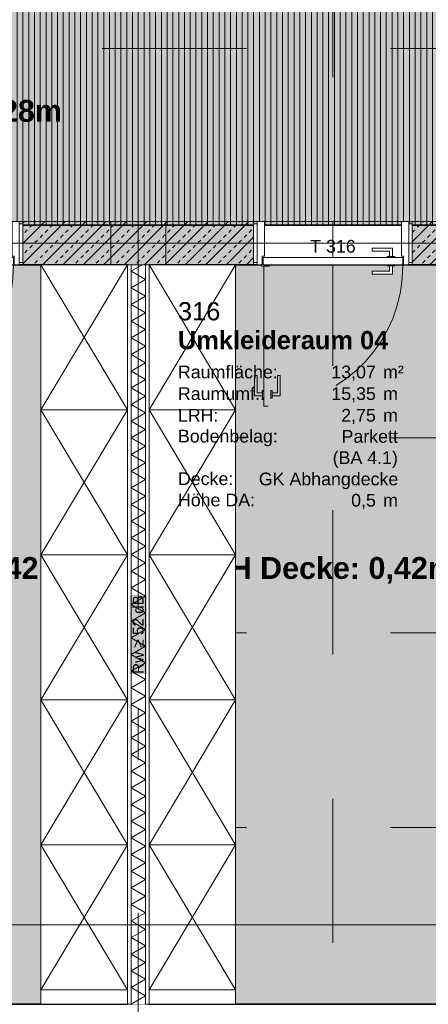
# Model space of a CAD drawing. Header units: metres. Extents: x -49 to 152, y -127 to 99.
# Tile 110 of 177: x -6.22 to -3.39, y -13.38 to -6.55. Entities that reach past the tile are written whole.
import ezdxf
from ezdxf.enums import TextEntityAlignment as Align

# ---------------------------------------------------------------- set-up
doc = ezdxf.new("R2010")
doc.units = ezdxf.units.M
for name, pattern in [('Achsen 01', [5.291531, 3.175, -1.058062, 0.352704, -0.705764]), ('gestrichelt - 01', [2, 1, -1]), ('ISO-07 Punktiert', [0.889, 0.127, -0.762]), ('Raster 01', [2, 1, -1]), ('VW-01 Strichlinie kurz', [2, 1, -1])]:
    doc.linetypes.add(name, pattern=pattern)
for name, color, linetype, lineweight, true_color in [('013_Beton und Stahlbetonarbeiten-000 Sichtbeton-341 tragende In', 5, 'Continuous', 5, 0x0000ff), ('021_DA-Kiesschüttung', 7, 'Continuous', 13, 0x777777), ('031_Metallbauarbeiten-350 Lamellendecke DS', 7, 'Continuous', 35, 0x666666), ('039_Trockenbauarbeiten-340 Dämmung', 7, 'Continuous', 9, 0xc0c0c0), ('039_Trockenbauarbeiten-350 Deckenspiegel', 7, 'Continuous', 35, 0x008011), ('AV1-Achsen', 1, 'Achsen 01', 18, 0xff0000), ('AV1-Einrichtung', 7, 'Continuous', 9, 0xa6a6a6), ('AV1-Raster', 7, 'Raster 01', 9, 0xa6a6a6), ('AV1-Stempel-Türnummern', 7, 'Continuous', 100, 0x02abea)]:
    doc.layers.add(name, color=color, linetype=linetype, lineweight=lineweight, true_color=true_color)
for name, color, linetype, lineweight in [('013_Beton und Stahlbetonarbeiten-000 Unterzüge', 7, 'ISO-07 Punktiert', 13), ('013_Beton und Stahlbetonarbeiten-340 Innenwände', 7, 'Continuous', 18), ('027_Tischlerarbeiten-340 Innentüren', 7, 'Continuous', 9), ('031_Metallbauarbeiten-340 Innentüren _ Elemente', 7, 'Continuous', 9), ('039_Trockenbauarbeiten-340 Gipskarton', 7, 'Continuous', 9), ('_1.35m (3D)', 7, 'Continuous', 9), ('_GRU (2D)', 7, 'Continuous', 9), ('_OG 3 (2D)', 7, 'Continuous', 9), ('_OG 3 - DS (2D)', 7, 'Continuous', 9), ('AV1-Akustikvorgaben-Trennwände', 7, 'Continuous', 5), ('AV1-Schnitt Achsen', 7, 'Achsen 01', 18), ('AV1-Stempel-Raumstempel', 7, 'Continuous', 9)]:
    doc.layers.add(name, color=color, linetype=linetype, lineweight=lineweight)
doc.styles.add('Arial', font='arial.ttf')
doc.styles.add('Arial (bold)', font='arialbd.ttf')
pattern_1 = [(45, (0, 0), (0.0707107, -0.0707107), [0.025, -0.025])]
pattern_2 = [(-135, (0.03106, -0.03313), (0.0707107, -0.0707107), [])]

# ---------------------------------------------------------------- blocks, each defined once
blk = doc.blocks.new('Group-4')
at = {"layer": 'AV1-Raster'}
for p, q in [((-5.4, -22.95), (-5.4, 1.35)), ((-4.05, -22.95), (-4.05, 1.35)), ((1.35, -6.75), (-40.5, -6.75)), ((1.35, -8.1), (-40.5, -8.1)), ((1.35, -9.45), (-40.5, -9.45)), ((1.35, -10.8), (-40.5, -10.8)), ((1.35, -12.15), (-40.5, -12.15))]:
    blk.add_line(p, q, dxfattribs=at)
blk = doc.blocks.new('1.35m (3D)')
at = {"layer": 'AV1-Raster', "color": 7}
blk.add_blockref('Group-4', (0, 0), dxfattribs=at)
blk = doc.blocks.new('OG 3 - DS (2D)')
at = {"layer": '031_Metallbauarbeiten-350 Lamellendecke DS', "linetype": 'Continuous', "lineweight": 0, "transparency": 33554508}
blk.add_hatch(color=254, dxfattribs=at).paths.add_polyline_path([(-4.175, -6.425), (-1.225, -6.425), (-1.225, -5.525), (-0.125, -5.525), (-0.125, -7.975), (-13.425, -7.975), (-13.425, -6.425), (-12.025, -6.425), (-12.025, -5.525), (-9.575, -5.525), (-9.575, -6.425), (-6.625, -6.425), (-6.625, -5.525), (-4.175, -5.525)])
at = {"layer": '031_Metallbauarbeiten-350 Lamellendecke DS', "linetype": 'Continuous', "lineweight": 9, "transparency": 33554508}
h = blk.add_hatch(dxfattribs=at)
h.set_pattern_fill('Lamellendecke', color=252, style=0, pattern_type=2)
h.set_pattern_definition([(90, (0, 0), (0.04, 0), [])])
h.paths.add_polyline_path([(-4.175, -6.425), (-1.225, -6.425), (-1.225, -5.525), (-0.125, -5.525), (-0.125, -7.975), (-13.425, -7.975), (-13.425, -6.425), (-12.025, -6.425), (-12.025, -5.525), (-9.575, -5.525), (-9.575, -6.425), (-6.625, -6.425), (-6.625, -5.525), (-4.175, -5.525)])
at = {"layer": '039_Trockenbauarbeiten-350 Deckenspiegel', "linetype": 'Continuous', "lineweight": 0, "transparency": 33554483}
for points in [[(-8.025, -8.25), (-5.475, -8.25), (-5.475, -13.375), (-8.025, -13.375)], [(-5.325, -8.25), (-2.775, -8.25), (-2.775, -13.375), (-5.325, -13.375)]]:
    blk.add_hatch(color=106, dxfattribs=at).paths.add_polyline_path(points)
at = {"layer": '031_Metallbauarbeiten-350 Lamellendecke DS', "flags": 128}
blk.add_lwpolyline([(-4.175, -6.425), (-1.225, -6.425), (-1.225, -5.525), (-0.125, -5.525), (-0.125, -7.975), (-13.425, -7.975), (-13.425, -6.425), (-12.025, -6.425), (-12.025, -5.525), (-9.575, -5.525), (-9.575, -6.425), (-6.625, -6.425), (-6.625, -5.525), (-4.175, -5.525)], close=True, dxfattribs=at)
at = {"layer": '039_Trockenbauarbeiten-350 Deckenspiegel', "flags": 128}
for points in [[(-8.025, -8.25), (-5.475, -8.25), (-5.475, -13.375), (-8.025, -13.375)], [(-5.325, -8.25), (-2.775, -8.25), (-2.775, -13.375), (-5.325, -13.375)]]:
    blk.add_lwpolyline(points, close=True, dxfattribs=at)
at = {"layer": '031_Metallbauarbeiten-350 Lamellendecke DS', "insert": (-6.775, -7.2), "char_height": 0.151309, "attachment_point": 5, "line_spacing_factor": 0.969122, "style": 'Arial (bold)'}
blk.add_mtext('LH Decke: 0,28m', dxfattribs=at)
at = {"layer": '039_Trockenbauarbeiten-350 Deckenspiegel', "char_height": 0.151309, "attachment_point": 5, "line_spacing_factor": 0.969122, "style": 'Arial (bold)'}
for insert in [(-6.75, -10.3682), (-4.05, -10.3682)]:
    blk.add_mtext('LH Decke: 0,42m', dxfattribs=dict(at, insert=insert))
blk = doc.blocks.new('Group-111')
at = {"color": 255, "transparency": 33554559}
blk.add_wipeout([(-5.325, -13.2745), (-5.325, -12.2696), (-4.725, -12.2696), (-4.725, -13.2745)], dxfattribs=at).dxf.layer = 'AV1-Einrichtung'
at = {"layer": 'AV1-Einrichtung'}
for p, q in [((-5.325, -12.2696), (-4.725, -13.2745)), ((-4.725, -12.2696), (-5.325, -13.2745))]:
    blk.add_line(p, q, dxfattribs=at)
at = {"layer": 'AV1-Einrichtung', "flags": 128}
blk.add_lwpolyline([(-5.325, -13.2745), (-5.325, -12.2696), (-4.725, -12.2696), (-4.725, -13.2745)], close=True, dxfattribs=at)
blk = doc.blocks.new('Group-112')
at = {"color": 255, "transparency": 33554559}
blk.add_wipeout([(-5.325, -12.2696), (-5.325, -11.2647), (-4.725, -11.2647), (-4.725, -12.2696)], dxfattribs=at).dxf.layer = 'AV1-Einrichtung'
at = {"layer": 'AV1-Einrichtung'}
for p, q in [((-5.325, -11.2647), (-4.725, -12.2696)), ((-4.725, -11.2647), (-5.325, -12.2696))]:
    blk.add_line(p, q, dxfattribs=at)
at = {"layer": 'AV1-Einrichtung', "flags": 128}
blk.add_lwpolyline([(-5.325, -12.2696), (-5.325, -11.2647), (-4.725, -11.2647), (-4.725, -12.2696)], close=True, dxfattribs=at)
blk = doc.blocks.new('Group-113')
at = {"color": 255, "transparency": 33554559}
blk.add_wipeout([(-5.325, -10.2598), (-5.325, -9.2549), (-4.725, -9.2549), (-4.725, -10.2598)], dxfattribs=at).dxf.layer = 'AV1-Einrichtung'
at = {"layer": 'AV1-Einrichtung'}
for p, q in [((-5.325, -9.2549), (-4.725, -10.2598)), ((-4.725, -9.2549), (-5.325, -10.2598))]:
    blk.add_line(p, q, dxfattribs=at)
at = {"layer": 'AV1-Einrichtung', "flags": 128}
blk.add_lwpolyline([(-5.325, -10.2598), (-5.325, -9.2549), (-4.725, -9.2549), (-4.725, -10.2598)], close=True, dxfattribs=at)
blk = doc.blocks.new('Group-114')
at = {"color": 255, "transparency": 33554559}
blk.add_wipeout([(-5.325, -9.2549), (-5.325, -8.25), (-4.725, -8.25), (-4.725, -9.2549)], dxfattribs=at).dxf.layer = 'AV1-Einrichtung'
at = {"layer": 'AV1-Einrichtung'}
for p, q in [((-5.325, -8.25), (-4.725, -9.2549)), ((-4.725, -8.25), (-5.325, -9.2549))]:
    blk.add_line(p, q, dxfattribs=at)
at = {"layer": 'AV1-Einrichtung', "flags": 128}
blk.add_lwpolyline([(-5.325, -9.2549), (-5.325, -8.25), (-4.725, -8.25), (-4.725, -9.2549)], close=True, dxfattribs=at)
blk = doc.blocks.new('Group-115')
at = {"color": 255, "transparency": 33554559}
blk.add_wipeout([(-6.075, -13.2745), (-6.075, -12.2696), (-5.475, -12.2696), (-5.475, -13.2745)], dxfattribs=at).dxf.layer = 'AV1-Einrichtung'
at = {"layer": 'AV1-Einrichtung'}
for p, q in [((-6.075, -12.2696), (-5.475, -13.2745)), ((-5.475, -12.2696), (-6.075, -13.2745))]:
    blk.add_line(p, q, dxfattribs=at)
at = {"layer": 'AV1-Einrichtung', "flags": 128}
blk.add_lwpolyline([(-6.075, -13.2745), (-6.075, -12.2696), (-5.475, -12.2696), (-5.475, -13.2745)], close=True, dxfattribs=at)
blk = doc.blocks.new('Group-116')
at = {"color": 255, "transparency": 33554559}
blk.add_wipeout([(-6.075, -12.2696), (-6.075, -11.2647), (-5.475, -11.2647), (-5.475, -12.2696)], dxfattribs=at).dxf.layer = 'AV1-Einrichtung'
at = {"layer": 'AV1-Einrichtung'}
for p, q in [((-6.075, -11.2647), (-5.475, -12.2696)), ((-5.475, -11.2647), (-6.075, -12.2696))]:
    blk.add_line(p, q, dxfattribs=at)
at = {"layer": 'AV1-Einrichtung', "flags": 128}
blk.add_lwpolyline([(-6.075, -12.2696), (-6.075, -11.2647), (-5.475, -11.2647), (-5.475, -12.2696)], close=True, dxfattribs=at)
blk = doc.blocks.new('Group-117')
at = {"color": 255, "transparency": 33554559}
blk.add_wipeout([(-6.075, -10.2598), (-6.075, -9.2549), (-5.475, -9.2549), (-5.475, -10.2598)], dxfattribs=at).dxf.layer = 'AV1-Einrichtung'
at = {"layer": 'AV1-Einrichtung'}
for p, q in [((-6.075, -9.2549), (-5.475, -10.2598)), ((-5.475, -9.2549), (-6.075, -10.2598))]:
    blk.add_line(p, q, dxfattribs=at)
at = {"layer": 'AV1-Einrichtung', "flags": 128}
blk.add_lwpolyline([(-6.075, -10.2598), (-6.075, -9.2549), (-5.475, -9.2549), (-5.475, -10.2598)], close=True, dxfattribs=at)
blk = doc.blocks.new('Group-118')
at = {"color": 255, "transparency": 33554559}
blk.add_wipeout([(-6.075, -9.2549), (-6.075, -8.25), (-5.475, -8.25), (-5.475, -9.2549)], dxfattribs=at).dxf.layer = 'AV1-Einrichtung'
at = {"layer": 'AV1-Einrichtung'}
for p, q in [((-6.075, -8.25), (-5.475, -9.2549)), ((-5.475, -8.25), (-6.075, -9.2549))]:
    blk.add_line(p, q, dxfattribs=at)
at = {"layer": 'AV1-Einrichtung', "flags": 128}
blk.add_lwpolyline([(-6.075, -9.2549), (-6.075, -8.25), (-5.475, -8.25), (-5.475, -9.2549)], close=True, dxfattribs=at)
blk = doc.blocks.new('Group-138')
at = {"color": 255, "transparency": 33554559}
blk.add_wipeout([(-5.325, -11.2647), (-5.325, -10.2598), (-4.725, -10.2598), (-4.725, -11.2647)], dxfattribs=at).dxf.layer = 'AV1-Einrichtung'
at = {"layer": 'AV1-Einrichtung'}
for p, q in [((-5.325, -10.2598), (-4.725, -11.2647)), ((-4.725, -10.2598), (-5.325, -11.2647))]:
    blk.add_line(p, q, dxfattribs=at)
at = {"layer": 'AV1-Einrichtung', "flags": 128}
blk.add_lwpolyline([(-5.325, -11.2647), (-5.325, -10.2598), (-4.725, -10.2598), (-4.725, -11.2647)], close=True, dxfattribs=at)
blk = doc.blocks.new('Group-139')
at = {"color": 255, "transparency": 33554559}
blk.add_wipeout([(-6.075, -11.2647), (-6.075, -10.2598), (-5.475, -10.2598), (-5.475, -11.2647)], dxfattribs=at).dxf.layer = 'AV1-Einrichtung'
at = {"layer": 'AV1-Einrichtung'}
for p, q in [((-6.075, -10.2598), (-5.475, -11.2647)), ((-5.475, -10.2598), (-6.075, -11.2647))]:
    blk.add_line(p, q, dxfattribs=at)
at = {"layer": 'AV1-Einrichtung', "flags": 128}
blk.add_lwpolyline([(-6.075, -11.2647), (-6.075, -10.2598), (-5.475, -10.2598), (-5.475, -11.2647)], close=True, dxfattribs=at)
blk = doc.blocks.new('Group-141')
at = {"layer": 'AV1-Einrichtung', "color": 7}
for name in ['Group-117', 'Group-113']:
    blk.add_blockref(name, (0, 0), dxfattribs=at)
at = {"color": 255, "transparency": 33554559}
for points in [[(-6.075, -13.375), (-6.075, -13.2745), (-5.475, -13.2745), (-5.475, -13.375)], [(-5.325, -13.375), (-5.325, -13.2745), (-4.725, -13.2745), (-4.725, -13.375)]]:
    blk.add_wipeout(points, dxfattribs=at).dxf.layer = 'AV1-Einrichtung'
at = {"layer": 'AV1-Einrichtung', "flags": 128}
for points in [[(-6.075, -13.375), (-6.075, -13.2745), (-5.475, -13.2745), (-5.475, -13.375)], [(-5.325, -13.375), (-5.325, -13.2745), (-4.725, -13.2745), (-4.725, -13.375)]]:
    blk.add_lwpolyline(points, close=True, dxfattribs=at)
at = {"layer": 'AV1-Einrichtung', "color": 7}
for name in ['Group-118', 'Group-114']:
    blk.add_blockref(name, (0, 0), dxfattribs=at)
for name in ['Group-115', 'Group-111']:
    blk.add_blockref(name, (0, 0), dxfattribs=at)
for name in ['Group-116', 'Group-112']:
    blk.add_blockref(name, (0, 0), dxfattribs=at)
for name in ['Group-139', 'Group-138']:
    blk.add_blockref(name, (0, 0), dxfattribs=at)
blk = doc.blocks.new('Group-146')
at = {"layer": '021_DA-Kiesschüttung', "color": 7}
blk.add_blockref('Group-141', (0, 0), dxfattribs=at)
blk = doc.blocks.new('Group-243')
at = {"color": 255, "linetype": 'Continuous', "lineweight": 5}
blk.add_wipeout([(-13.375, 5.35), (-8.25, 5.35), (-8.25, 5.45), (-13.375, 5.45)], dxfattribs=at).dxf.layer = '039_Trockenbauarbeiten-340 Dämmung'
blk = doc.blocks.new('Group-244')
at = {"layer": '039_Trockenbauarbeiten-340 Dämmung', "transparency": 33554687, "flags": 128}
blk.add_lwpolyline([(-13.375, 5.45), (-13.3173, 5.35), (-13.2595, 5.45), (-13.2018, 5.35), (-13.1441, 5.45), (-13.0863, 5.35), (-13.0286, 5.45), (-12.9709, 5.35), (-12.9131, 5.45), (-12.8554, 5.35), (-12.7976, 5.45), (-12.7399, 5.35), (-12.6822, 5.45), (-12.6244, 5.35), (-12.5667, 5.45), (-12.509, 5.35), (-12.4512, 5.45), (-12.3935, 5.35), (-12.3358, 5.45), (-12.278, 5.35), (-12.2203, 5.45), (-12.1626, 5.35), (-12.1048, 5.45), (-12.0471, 5.35), (-11.9894, 5.45), (-11.9316, 5.35), (-11.8739, 5.45), (-11.8162, 5.35), (-11.7584, 5.45), (-11.7007, 5.35), (-11.6429, 5.45), (-11.5852, 5.35), (-11.5275, 5.45), (-11.4697, 5.35), (-11.412, 5.45), (-11.3543, 5.35), (-11.2965, 5.45), (-11.2388, 5.35), (-11.1811, 5.45), (-11.1233, 5.35), (-11.0656, 5.45), (-11.0079, 5.35), (-10.9501, 5.45), (-10.8924, 5.35), (-10.8347, 5.45), (-10.7769, 5.35), (-10.7192, 5.45), (-10.6615, 5.35), (-10.6037, 5.45), (-10.546, 5.35), (-10.4882, 5.45), (-10.4305, 5.35), (-10.3728, 5.45), (-10.315, 5.35), (-10.2573, 5.45), (-10.1996, 5.35), (-10.1418, 5.45), (-10.0841, 5.35), (-10.0264, 5.45), (-9.9686, 5.35), (-9.9109, 5.45), (-9.8532, 5.35), (-9.7954, 5.45), (-9.7377, 5.35), (-9.68, 5.45), (-9.6222, 5.35), (-9.5645, 5.45), (-9.5068, 5.35), (-9.449, 5.45), (-9.3913, 5.35), (-9.3335, 5.45), (-9.2758, 5.35), (-9.2181, 5.45), (-9.1603, 5.35), (-9.1026, 5.45), (-9.0449, 5.35), (-8.9871, 5.45), (-8.9294, 5.35), (-8.8717, 5.45), (-8.8139, 5.35), (-8.7562, 5.45), (-8.6985, 5.35), (-8.6407, 5.45), (-8.583, 5.35), (-8.5253, 5.45), (-8.4675, 5.35), (-8.4098, 5.45), (-8.3521, 5.35), (-8.2943, 5.45), (-8.25, 5.3732)], dxfattribs=at)
blk = doc.blocks.new('Group-245')
at = {"layer": '039_Trockenbauarbeiten-340 Dämmung'}
blk.add_blockref('Group-243', (0, 0), dxfattribs=at)
at = {"layer": '039_Trockenbauarbeiten-340 Dämmung', "transparency": 33554687}
blk.add_blockref('Group-244', (0, 0), dxfattribs=at)
blk = doc.blocks.new('Parametric Object-28')
at = {"layer": '039_Trockenbauarbeiten-340 Dämmung', "color": 7, "transparency": 33554687}
blk.add_blockref('Group-245', (0, 0), dxfattribs=at)
at = {"layer": '039_Trockenbauarbeiten-340 Dämmung', "color": 0, "flags": 1}
for tag in ['IFC_UUID', 'instanceID', 'prm0_name', 'prm0_type', 'prm0_value', 'prm1_name', 'prm1_type', 'prm1_value', 'prm2_name', 'prm2_type', 'prm2_value', 'prm3_name', 'prm3_type', 'prm3_value', 'prm4_name', 'prm4_type', 'prm4_value', 'prm5_name', 'prm5_type', 'prm5_value', 'prm6_name', 'prm6_type', 'prm6_value']:
    blk.add_attdef(tag, (-5.45, -13.375), '', height=0.00018, dxfattribs=at)
blk = doc.blocks.new('COE - Innentür 1.10 _ 0.30')
at = {"layer": '027_Tischlerarbeiten-340 Innentüren', "color": 253, "linetype": 'gestrichelt - 01', "lineweight": 9, "transparency": 33554687, "flags": 128}
for points in [[(1.0575, 1.0375), (1.0375, 1.0375), (1.0375, 1.075), (0.9175, 1.075), (0.9175, 1.095), (1.0575, 1.095)], [(0.16, 1.03), (1.13, 1.03), (1.13, 0.98), (0.16, 0.98)], [(1.02, 1.0375), (1.075, 1.0375), (1.075, 1.03), (1.02, 1.03)], [(1.0575, 0.9725), (1.0375, 0.9725), (1.0375, 0.935), (0.9175, 0.935), (0.9175, 0.915), (1.0575, 0.915)], [(1.02, 0.98), (1.075, 0.98), (1.075, 0.9725), (1.02, 0.9725)]]:
    blk.add_lwpolyline(points, close=True, dxfattribs=at)
at = {"layer": '027_Tischlerarbeiten-340 Innentüren', "color": 253, "linetype": 'gestrichelt - 01', "lineweight": 9, "transparency": 33554687}
blk.add_arc((0.1575, 1.0375), 0.9725, 269.55814, 356.61627, dxfattribs=at)
at = {"color": 255}
for points in [[(-0.135, 1.1), (0.135, 1.1), (0.135, 1.075), (-0.135, 1.075)], [(-0.135, 0.025), (0.135, 0.025), (0.135, 0), (-0.135, 0)]]:
    blk.add_wipeout(points, dxfattribs=at).dxf.layer = '027_Tischlerarbeiten-340 Innentüren'
at = {"layer": '027_Tischlerarbeiten-340 Innentüren', "flags": 128}
for points in [[(-0.135, 1.1), (0.135, 1.1), (0.135, 1.075), (-0.135, 1.075)], [(-0.135, 0.025), (0.135, 0.025), (0.135, 0), (-0.135, 0)]]:
    blk.add_lwpolyline(points, close=True, dxfattribs=at)
at = {"color": 255}
blk.add_wipeout([(0.15, 0.06), (0.09, 0.06), (0.09, 0.075), (-0.15, 0.075), (-0.15, 0.025), (0.15, 0.025)], dxfattribs=at).dxf.layer = '027_Tischlerarbeiten-340 Innentüren'
at = {"layer": '027_Tischlerarbeiten-340 Innentüren', "flags": 128}
blk.add_lwpolyline([(0.15, 0.06), (0.09, 0.06), (0.09, 0.075), (-0.15, 0.075), (-0.15, 0.025), (0.15, 0.025)], close=True, dxfattribs=at)
at = {"color": 255}
blk.add_wipeout([(0.1, 1.035), (0.15, 1.035), (0.15, 0.065), (0.1, 0.065)], dxfattribs=at).dxf.layer = '027_Tischlerarbeiten-340 Innentüren'
at = {"layer": '027_Tischlerarbeiten-340 Innentüren', "flags": 128}
blk.add_lwpolyline([(0.1, 1.035), (0.15, 1.035), (0.15, 0.065), (0.1, 0.065)], close=True, dxfattribs=at)
at = {"color": 255}
for points in [[(0.15, 1.04), (0.09, 1.04), (0.09, 1.025), (-0.15, 1.025), (-0.15, 1.075), (0.15, 1.075)], [(0.0925, 0.1375), (0.0925, 0.1575), (0.055, 0.1575), (0.055, 0.2775), (0.035, 0.2775), (0.035, 0.1375)], [(0.1575, 0.1375), (0.1575, 0.1575), (0.195, 0.1575), (0.195, 0.2775), (0.215, 0.2775), (0.215, 0.1375)]]:
    blk.add_wipeout(points, dxfattribs=at).dxf.layer = '027_Tischlerarbeiten-340 Innentüren'
at = {"layer": '027_Tischlerarbeiten-340 Innentüren', "flags": 128}
for points in [[(0.15, 1.04), (0.09, 1.04), (0.09, 1.025), (-0.15, 1.025), (-0.15, 1.075), (0.15, 1.075)], [(0.0925, 0.1375), (0.0925, 0.1575), (0.055, 0.1575), (0.055, 0.2775), (0.035, 0.2775), (0.035, 0.1375)], [(0.1575, 0.1375), (0.1575, 0.1575), (0.195, 0.1575), (0.195, 0.2775), (0.215, 0.2775), (0.215, 0.1375)]]:
    blk.add_lwpolyline(points, close=True, dxfattribs=at)
at = {"color": 255}
for points in [[(0.165, 1.0375), (0.1628, 1.0322), (0.1575, 1.03), (0.1522, 1.0322), (0.15, 1.0375), (0.1522, 1.0428), (0.1575, 1.045), (0.1628, 1.0428)], [(0.0925, 0.175), (0.1, 0.175), (0.1, 0.12), (0.0925, 0.12)], [(0.15, 0.175), (0.1575, 0.175), (0.1575, 0.12), (0.15, 0.12)]]:
    blk.add_wipeout(points, dxfattribs=at).dxf.layer = '027_Tischlerarbeiten-340 Innentüren'
at = {"layer": '027_Tischlerarbeiten-340 Innentüren', "flags": 128}
for points in [[(0.0925, 0.175), (0.1, 0.175), (0.1, 0.12), (0.0925, 0.12)], [(0.15, 0.175), (0.1575, 0.175), (0.1575, 0.12), (0.15, 0.12)]]:
    blk.add_lwpolyline(points, close=True, dxfattribs=at)
at = {"layer": '027_Tischlerarbeiten-340 Innentüren'}
blk.add_circle((0.1575, 1.0375), 0.0075, dxfattribs=at)
blk = doc.blocks.new('Group-349')
at = {"layer": '031_Metallbauarbeiten-340 Innentüren _ Elemente', "insert": (-4.05, -8.1671), "char_height": 0.08826, "attachment_point": 8, "line_spacing_factor": 0.965511, "style": 'Arial'}
blk.add_mtext('T 316', dxfattribs=at)
at = {"layer": 'AV1-Stempel-Türnummern', "color": 0, "flags": 1}
for tag in ['Türnummer', 'Lichte_Breite', 'Panikfunktion', 'AT-Nr.', 'Schallschutzklasse']:
    blk.add_attdef(tag, (-4.2091, -8.171), '', height=0.00018, dxfattribs=at)
blk = doc.blocks.new('Raumstempel - Symbol - 1 (2D)')
at = {"layer": 'AV1-Stempel-Raumstempel', "attachment_point": 1, "line_spacing_factor": 0.967919, "style": 'Arial'}
for s, insert, char_height in [('Raumfläche:', (0.2, -0.6736), 0.088263), ('m²', (1.6225, -0.6736), 0.08826), ('Raumumf.:', (0.2, -0.8236), 0.08826), ('m', (1.6225, -0.8236), 0.0883), ('LRH:', (0.2, -0.9736), 0.08826), ('m', (1.6225, -0.9736), 0.0883), ('Bodenbelag:', (0.2, -1.118), 0.088263), ('Decke:', (0.2, -1.4131), 0.08826), ('Höhe DA:', (0.2, -1.5607), 0.08826), ('m', (1.6225, -1.5625), 0.0883)]:
    blk.add_mtext(s, dxfattribs=dict(at, insert=insert, char_height=char_height))
at = {"layer": 'AV1-Stempel-Raumstempel'}
for tag, style, p in [('Raumnummer', 'Arial', (0.2, -0.2337)), ('Raumname', 'Arial (bold)', (0.2, -0.4337))]:
    blk.add_attdef(tag, text='', height=0.1261, dxfattribs=dict(at, style=style)).set_placement(p, align=Align.TOP_LEFT)
at = {"layer": 'AV1-Stempel-Raumstempel', "style": 'Arial'}
for tag, p in [('Raumfläche', (1.5725, -0.6736)), ('Raumumfang', (1.5725, -0.8236)), ('LRH', (1.5725, -0.9736)), ('Bodenbelag', (1.7253, -1.1199)), ('Bodendetail', (1.7253, -1.2674)), ('Decke', (1.7278, -1.415)), ('Höhe_DA', (1.5725, -1.5625))]:
    blk.add_attdef(tag, text='', height=0.0883, dxfattribs=at).set_placement(p, align=Align.TOP_RIGHT)
blk = doc.blocks.new('OG 3 (2D)')
at = {"layer": '013_Beton und Stahlbetonarbeiten-000 Unterzüge', "color": 7, "linetype": 'Continuous', "lineweight": 9, "transparency": 33554687}
blk.add_line((-13.625, -7.95), (-0.125, -7.95), dxfattribs=at)
at = {"layer": '013_Beton und Stahlbetonarbeiten-000 Unterzüge', "linetype": 'VW-01 Strichlinie kurz', "flags": 128}
blk.add_lwpolyline([(-5.6, -7.95), (-5.6, -0.125), (-5.2, -0.125), (-5.2, -7.95)], close=True, dxfattribs=at)
at = {"layer": 'AV1-Einrichtung', "color": 7}
blk.add_blockref('Group-146', (0, 0), dxfattribs=at)
at = {"layer": '013_Beton und Stahlbetonarbeiten-000 Unterzüge', "linetype": 'VW-01 Strichlinie kurz', "flags": 128}
for points in [[(-7.3, -8.25), (-7.3, -7.95), (-6.2, -7.95), (-6.2, -8.25)], [(-4.6, -8.25), (-4.6, -7.95), (-3.5, -7.95), (-3.5, -8.25)]]:
    blk.add_lwpolyline(points, close=True, dxfattribs=at)
at = {"color": 255}
blk.add_wipeout([(-5.35, -13.375), (-5.35, -8.25), (-5.45, -8.25), (-5.45, -13.375)], dxfattribs=at).dxf.layer = '039_Trockenbauarbeiten-340 Dämmung'
at = {"layer": '039_Trockenbauarbeiten-340 Dämmung', "flags": 128}
blk.add_lwpolyline([(-5.35, -13.375), (-5.35, -8.25), (-5.45, -8.25), (-5.45, -13.375)], close=True, dxfattribs=at)
at = {"layer": '027_Tischlerarbeiten-340 Innentüren', "color": 7, "xscale": -1, "rotation": 90}
for p in [(-6.2, -8.1), (-3.5, -8.1)]:
    blk.add_blockref('COE - Innentür 1.10 _ 0.30', p, dxfattribs=at)
at = {"layer": '013_Beton und Stahlbetonarbeiten-340 Innenwände', "linetype": 'Continuous', "lineweight": 0, "true_color": 0xc0c0c0}
blk.add_hatch(color=9, dxfattribs=at).paths.add_polyline_path([(-1.9, -7.95), (-3.5, -7.95), (-3.5, -8.25), (-1.9, -8.25)])
at = {"layer": '013_Beton und Stahlbetonarbeiten-340 Innenwände', "linetype": 'Continuous', "lineweight": 13}
h = blk.add_hatch(dxfattribs=at)
h.set_pattern_fill('Stahlbeton', color=251, style=0, pattern_type=2)
h.set_pattern_definition(pattern_1)
h.paths.add_polyline_path([(-1.9, -7.95), (-3.5, -7.95), (-3.5, -8.25), (-1.9, -8.25)])
h = blk.add_hatch(dxfattribs=at)
h.set_pattern_fill('Stahlbeton-1', color=251, style=0, pattern_type=2)
h.set_pattern_definition(pattern_2)
h.paths.add_polyline_path([(-1.9, -7.95), (-3.5, -7.95), (-3.5, -8.25), (-1.9, -8.25)])
at = {"layer": '013_Beton und Stahlbetonarbeiten-000 Sichtbeton-341 tragende In', "color": 30}
for points in [[(-4.6, -8), (-4.6, -7.95), (-6.2, -8), (-6.2, -7.95)], [(-1.9, -8), (-1.9, -7.95), (-3.5, -8), (-3.5, -7.95)]]:
    blk.add_solid(points, dxfattribs=at)
at = {"layer": '013_Beton und Stahlbetonarbeiten-340 Innenwände', "flags": 128}
blk.add_lwpolyline([(-1.9, -7.95), (-3.5, -7.95), (-3.5, -8.25), (-1.9, -8.25)], close=True, dxfattribs=at)
at = {"layer": '039_Trockenbauarbeiten-340 Dämmung', "rotation": 90}
blk.add_blockref('Parametric Object-28', (0, 0), dxfattribs=at)
at = {"layer": 'AV1-Stempel-Raumstempel'}
blk.add_blockref('Raumstempel - Symbol - 1 (2D)', (-5.325, -8.275), dxfattribs=at).add_auto_attribs({'Raumname': 'Umkleideraum 04', 'Raumnummer': '316', 'Bodendetail': '(BA 4.1)', 'Raumfläche': '13,07', 'LRH': '2,75', 'Raumumfang': '15,35', 'Höhe_DA': '0,5', 'Decke': 'GK Abhangdecke', 'Bodenbelag': 'Parkett'})
at = {"layer": 'AV1-Stempel-Türnummern', "color": 7}
blk.add_blockref('Group-349', (0, 0), dxfattribs=at)
at = {"color": 255}
for points in [[(-5.475, -13.375), (-5.475, -8.25), (-5.45, -8.25), (-5.45, -13.375)], [(-5.325, -13.375), (-5.325, -8.25), (-5.35, -8.25), (-5.35, -13.375)]]:
    blk.add_wipeout(points, dxfattribs=at).dxf.layer = '039_Trockenbauarbeiten-340 Gipskarton'
at = {"layer": '013_Beton und Stahlbetonarbeiten-340 Innenwände', "linetype": 'Continuous', "lineweight": 0, "true_color": 0xc0c0c0}
blk.add_hatch(color=9, dxfattribs=at).paths.add_polyline_path([(-6.2, -7.95), (-6.2, -8.25), (-4.6, -8.25), (-4.6, -7.95)])
at = {"layer": '013_Beton und Stahlbetonarbeiten-340 Innenwände', "linetype": 'Continuous', "lineweight": 13}
h = blk.add_hatch(dxfattribs=at)
h.set_pattern_fill('Stahlbeton', color=251, style=0, pattern_type=2)
h.set_pattern_definition(pattern_1)
h.paths.add_polyline_path([(-6.2, -7.95), (-6.2, -8.25), (-4.6, -8.25), (-4.6, -7.95)])
h = blk.add_hatch(dxfattribs=at)
h.set_pattern_fill('Stahlbeton-1', color=251, style=0, pattern_type=2)
h.set_pattern_definition(pattern_2)
h.paths.add_polyline_path([(-6.2, -7.95), (-6.2, -8.25), (-4.6, -8.25), (-4.6, -7.95)])
at = {"layer": '013_Beton und Stahlbetonarbeiten-000 Unterzüge', "linetype": 'VW-01 Strichlinie kurz', "flags": 128}
blk.add_lwpolyline([(-5.59, -8.25), (-5.59, -7.95), (-5.21, -7.95), (-5.21, -8.25)], close=True, dxfattribs=at)
at = {"layer": '013_Beton und Stahlbetonarbeiten-340 Innenwände', "flags": 128}
blk.add_lwpolyline([(-6.2, -7.95), (-6.2, -8.25), (-4.6, -8.25), (-4.6, -7.95)], close=True, dxfattribs=at)
at = {"layer": '039_Trockenbauarbeiten-340 Gipskarton', "flags": 128}
for points in [[(-5.475, -13.375), (-5.475, -8.25), (-5.45, -8.25), (-5.45, -13.375)], [(-5.325, -13.375), (-5.325, -8.25), (-5.35, -8.25), (-5.35, -13.375)]]:
    blk.add_lwpolyline(points, close=True, dxfattribs=at)
at = {"layer": 'AV1-Akustikvorgaben-Trennwände', "color": 7}
blk.add_solid([(-5.3391, -11.0867), (-5.3391, -10.5383), (-5.4609, -11.0867), (-5.4609, -10.5383)], dxfattribs=at)
blk.add_solid([(-5.3391, -11.0867), (-5.3391, -10.5383), (-5.4609, -11.0867), (-5.4609, -10.5383)], dxfattribs=at)
at = {"layer": 'AV1-Akustikvorgaben-Trennwände', "insert": (-5.4, -10.8125), "char_height": 0.07565, "attachment_point": 5, "rotation": 90, "line_spacing_factor": 0.971931, "style": 'Arial'}
blk.add_mtext('Rw ≥ 52 dB', dxfattribs=at)
blk = doc.blocks.new('Group-872')
at = {"layer": 'AV1-Achsen'}
blk.add_line((-5.4, -26.5), (-5.4, 4.9), dxfattribs=at)
blk = doc.blocks.new('Group-884')
at = {"layer": 'AV1-Achsen'}
blk.add_line((-43.35, -8.1), (4.2, -8.1), dxfattribs=at)
blk = doc.blocks.new('Group-887')
at = {"layer": 'AV1-Schnitt Achsen'}
blk.add_line((-43.35, -12.825), (4.2, -12.825), dxfattribs=at)
blk = doc.blocks.new('GRU (2D)')
at = {"layer": 'AV1-Achsen', "color": 7}
for name in ['Group-872', 'Group-884']:
    blk.add_blockref(name, (0, 0), dxfattribs=at)
at = {"layer": 'AV1-Schnitt Achsen', "color": 7}
blk.add_blockref('Group-887', (0, 0), dxfattribs=at)

msp = doc.modelspace()

# ---------------------------------------------------------------- block references
at = {"layer": '_1.35m (3D)'}
msp.add_blockref('1.35m (3D)', (0, 0), dxfattribs=at)

# ---------------------------------------------------------------- next in the draw order: block references
at = {"layer": '_OG 3 - DS (2D)'}
msp.add_blockref('OG 3 - DS (2D)', (0, 0), dxfattribs=at)

# ---------------------------------------------------------------- next in the draw order: block references
at = {"layer": '_OG 3 (2D)'}
msp.add_blockref('OG 3 (2D)', (0, 0), dxfattribs=at)

# ---------------------------------------------------------------- next in the draw order: block references
at = {"layer": '_GRU (2D)'}
msp.add_blockref('GRU (2D)', (0, 0), dxfattribs=at)

doc.saveas('drawing.dxf')
